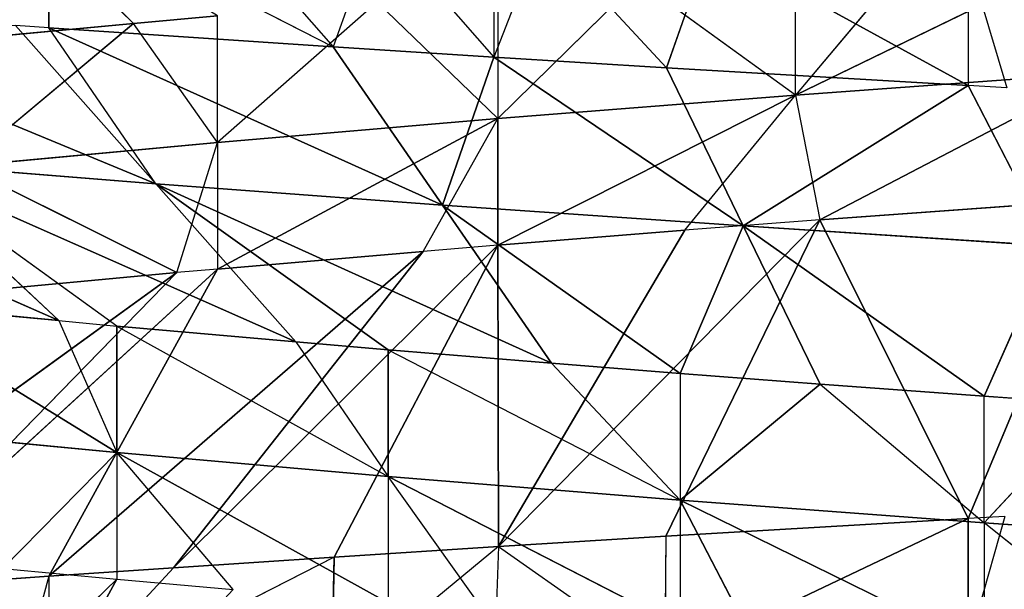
# Model space of a CAD drawing. Extents: x 186 to 416, y 0 to 124.
# Tile 225 of 256: x 244.682 to 245.364, y 117.983 to 118.376. Entities that reach past the tile are written whole.
import ezdxf

# ---------------------------------------------------------------- set-up
doc = ezdxf.new("R2010")
doc.units = 0
doc.header["$LTSCALE"] = 25.4
doc.layers.get('0').update_dxf_attribs({"color": 13, "linetype": 'CONTINUOUS'})

# ---------------------------------------------------------------- blocks, each defined once
blk = doc.blocks.new('PILLS-I-PLAFON-8266-8272_0')
at = {"color": 250}
for p, q in [((60.28687, 52.98434, 6.22864), (60.26138, 52.98001, 6.23009)), ((60.28687, 52.98434, 6.22864), (60.26139, 52.98002, 6.31759)), ((60.26138, 52.98001, 6.23009), (60.0514, 52.93088, 6.32994)), ((60.26138, 52.98001, 6.23009), (60.0514, 52.93088, 6.32994)), ((60.26138, 52.98001, 6.23009), (60.05219, 52.93111, 6.2424)), ((60.26138, 52.98001, 6.23009), (60.05219, 52.93111, 6.2424)), ((60.15863, 52.56749, 6.02365), (60.26138, 52.98001, 6.23009)), ((60.15863, 52.56749, 6.02365), (60.26138, 52.98001, 6.23009)), ((60.26138, 52.98001, 6.23009), (60.26139, 52.98002, 6.31759)), ((60.35361, 52.61132, 6.00948), (60.26138, 52.98001, 6.23009)), ((60.05219, 52.93111, 6.2424), (59.93638, 52.89325, 6.24953)), ((59.93638, 52.89325, 6.24953), (60.0514, 52.93088, 6.32994)), ((60.05219, 52.93111, 6.2424), (60.0514, 52.93088, 6.32994)), ((60.15863, 52.56749, 6.02365), (60.05219, 52.93111, 6.2424)), ((60.15863, 52.56749, 6.02365), (60.05219, 52.93111, 6.2424)), ((59.93638, 52.89325, 6.24953), (59.82078, 52.84719, 6.3444)), ((59.93638, 52.89325, 6.24953), (59.82254, 52.84795, 6.25678)), ((59.93638, 52.89325, 6.24953), (59.93306, 52.89204, 6.33724)), ((59.93594, 52.48352, 6.04108), (59.93638, 52.89325, 6.24953)), ((59.93594, 52.48352, 6.04108), (59.93638, 52.89325, 6.24953)), ((60.15863, 52.56749, 6.02365), (59.93638, 52.89325, 6.24953)), ((60.15863, 52.56749, 6.02365), (59.93638, 52.89325, 6.24953)), ((60.06532, 52.53698, 6.03078), (59.93638, 52.89325, 6.24953)), ((60.06532, 52.53698, 6.03078), (59.93638, 52.89325, 6.24953)), ((59.82254, 52.84795, 6.25678), (59.62499, 52.74839, 6.3575)), ((59.82254, 52.84795, 6.25678), (59.71138, 52.7954, 6.26411)), ((59.82254, 52.84795, 6.25678), (59.82078, 52.84719, 6.3444)), ((59.82254, 52.84795, 6.25678), (59.93594, 52.48352, 6.04108)), ((59.82254, 52.84795, 6.25678), (59.93594, 52.48352, 6.04108)), ((59.71138, 52.7954, 6.26411), (59.62499, 52.74839, 6.3575)), ((59.71138, 52.7954, 6.26411), (59.625, 52.74839, 6.27)), ((59.71138, 52.7954, 6.26411), (59.88404, 52.45814, 6.04536)), ((59.71138, 52.7954, 6.26411), (59.88404, 52.45814, 6.04536)), ((59.71138, 52.7954, 6.26411), (59.93594, 52.48352, 6.04108)), ((59.71138, 52.7954, 6.26411), (59.93594, 52.48352, 6.04108)), ((59.625, 52.74839, 6.27), (59.4998, 52.66963, 6.27884)), ((59.625, 52.74839, 6.27), (59.60099, 52.7343, 6.35916)), ((59.625, 52.74839, 6.27), (59.62499, 52.74839, 6.3575)), ((59.74186, 52.37569, 6.05757), (59.625, 52.74839, 6.27)), ((59.625, 52.74839, 6.27), (59.88404, 52.45814, 6.04536)), ((59.625, 52.74839, 6.27), (59.88404, 52.45814, 6.04536)), ((59.74186, 52.37569, 6.05757), (59.625, 52.74839, 6.27)), ((59.4998, 52.66963, 6.27884), (59.71357, 52.35681, 6.06009)), ((59.4998, 52.66963, 6.27884), (59.71357, 52.35681, 6.06009)), ((59.4998, 52.66963, 6.27884), (59.74186, 52.37569, 6.05757)), ((59.4998, 52.66963, 6.27884), (59.74186, 52.37569, 6.05757)), ((60.35361, 52.61132, 5.92198), (60.14198, 52.56251, 5.9374)), ((60.35361, 52.61132, 5.83448), (60.14198, 52.56251, 5.9374)), ((60.35361, 52.61132, 5.92198), (60.14198, 52.56251, 5.9374)), ((60.35361, 52.61132, 5.83448), (60.14198, 52.56251, 5.9374)), ((60.35361, 52.61132, 6.00948), (60.15863, 52.56749, 6.02365)), ((60.35361, 52.61132, 5.92198), (60.15863, 52.56749, 6.02365)), ((60.35361, 52.61132, 6.00948), (60.15863, 52.56749, 6.02365)), ((60.35361, 52.61132, 5.92198), (60.15863, 52.56749, 6.02365)), ((59.40064, 52.59718, 6.28615), (59.71357, 52.35681, 6.06009)), ((59.40064, 52.59718, 6.28615), (59.71357, 52.35681, 6.06009)), ((60.22044, 52.58422, 5.84405), (60.14198, 52.56251, 5.9374)), ((60.15863, 52.56749, 6.02365), (60.06532, 52.53698, 6.03078)), ((60.14198, 52.56251, 5.9374), (60.15863, 52.56749, 6.02365)), ((59.93594, 52.48352, 6.04108), (60.14198, 52.56251, 5.9374)), ((60.14198, 52.56251, 5.9374), (59.93594, 52.48352, 5.95358)), ((59.93594, 52.48352, 6.04108), (60.14198, 52.56251, 5.9374)), ((60.14198, 52.56251, 5.9374), (59.93594, 52.48352, 5.95358)), ((60.14198, 52.56251, 5.9374), (60.03276, 52.52478, 5.85833)), ((60.06532, 52.53698, 6.03078), (60.14198, 52.56251, 5.9374)), ((60.14198, 52.56251, 5.9374), (60.14198, 52.56251, 5.8499)), ((60.06532, 52.53698, 6.03078), (59.93594, 52.48352, 6.04108)), ((60.06532, 52.53698, 6.03078), (59.93594, 52.48352, 6.04108)), ((59.93594, 52.48352, 5.95358), (60.03276, 52.52478, 5.85833)), ((59.68351, 52.33575, 5.8878), (59.57301, 52.48962, 5.77843)), ((59.68351, 52.33575, 5.8878), (59.57301, 52.48962, 5.77843)), ((59.93594, 52.48352, 5.95358), (59.74186, 52.37569, 6.05757)), ((59.74186, 52.37569, 5.97007), (59.93594, 52.48352, 5.95358)), ((59.74186, 52.37569, 5.97007), (59.93594, 52.48352, 5.95358)), ((59.93594, 52.48352, 5.95358), (59.74186, 52.37569, 6.05757)), ((59.85229, 52.44143, 5.87303), (59.93594, 52.48352, 5.95358)), ((59.93594, 52.48352, 6.04108), (59.88404, 52.45814, 6.04536)), ((59.88404, 52.45814, 6.04536), (59.93594, 52.48352, 5.95358)), ((59.93594, 52.48352, 5.86608), (59.93594, 52.48352, 5.95358)), ((59.93594, 52.48352, 6.04108), (59.93594, 52.48352, 5.95358)), ((59.88404, 52.45814, 6.04536), (59.74186, 52.37569, 6.05757)), ((59.88404, 52.45814, 6.04536), (59.74186, 52.37569, 6.05757)), ((59.85229, 52.44143, 5.87303), (59.74186, 52.37569, 5.97007)), ((59.74186, 52.37569, 5.97007), (59.56555, 52.24215, 5.98637)), ((59.74186, 52.37569, 5.97007), (59.56555, 52.24215, 5.98637)), ((59.74186, 52.37569, 5.97007), (59.68351, 52.33575, 5.8878)), ((59.74186, 52.37569, 5.88257), (59.68351, 52.33575, 5.8878)), ((59.74186, 52.37569, 6.05757), (59.71357, 52.35681, 6.06009)), ((59.71357, 52.35681, 6.06009), (59.74186, 52.37569, 5.97007)), ((59.74186, 52.37569, 5.97007), (59.74186, 52.37569, 5.88257)), ((59.74186, 52.37569, 5.97007), (59.74186, 52.37569, 6.05757)), ((59.71357, 52.35681, 6.06009), (59.56555, 52.24215, 6.07387)), ((59.71357, 52.35681, 6.06009), (59.56555, 52.24215, 6.07387)), ((59.71357, 52.35681, 6.06009), (59.56555, 52.24215, 5.98637)), ((59.71357, 52.35681, 6.06009), (59.56555, 52.24215, 5.98637)), ((59.56555, 52.24215, 5.98637), (59.68351, 52.33575, 5.8878)), ((59.68351, 52.33575, 5.8878), (59.56555, 52.24215, 5.89887)), ((59.50385, 49.93409, 6.16838), (59.67204, 49.79185, 6.18448)), ((59.50385, 49.93409, 6.08088), (59.67204, 49.79185, 6.18448)), ((59.50385, 49.93409, 6.16838), (59.67204, 49.79185, 6.18448)), ((59.50385, 49.93409, 6.08088), (59.67204, 49.79185, 6.18448)), ((59.50385, 49.93409, 6.08088), (59.63186, 49.82227, 6.09326)), ((59.50385, 49.93409, 6.08088), (59.63186, 49.82227, 6.09326)), ((59.59323, 49.85349, 6.26462), (59.67204, 49.79185, 6.27198)), ((59.59323, 49.85349, 6.26462), (59.67204, 49.79185, 6.18448)), ((59.63186, 49.82227, 6.09326), (59.35001, 49.81985, 5.96955)), ((59.63186, 49.82227, 6.09326), (59.35001, 49.81985, 5.96955)), ((59.51512, 49.67307, 5.98389), (59.63186, 49.82227, 6.09326)), ((59.63186, 49.82227, 6.09326), (59.67204, 49.79185, 6.09698)), ((59.63186, 49.82227, 6.09326), (59.67204, 49.79185, 6.18448)), ((59.67204, 49.79185, 6.27198), (59.44695, 49.48707, 6.49063)), ((59.67204, 49.79185, 6.27198), (59.44695, 49.48707, 6.49063)), ((59.67204, 49.79185, 6.09698), (59.51512, 49.67307, 5.98389)), ((59.67204, 49.79185, 6.27198), (59.54837, 49.41751, 6.49796)), ((59.67204, 49.79185, 6.27198), (59.54837, 49.41751, 6.49796)), ((59.67204, 49.79185, 6.18448), (59.67204, 49.79185, 6.27198)), ((59.7527, 49.73658, 6.27921), (59.67204, 49.79185, 6.18448)), ((59.67204, 49.79185, 6.27198), (59.7527, 49.73658, 6.27921)), ((59.67204, 49.79185, 6.09698), (59.67204, 49.79185, 6.18448)), ((59.67204, 49.79185, 6.09698), (59.85996, 49.67373, 6.20095)), ((59.85996, 49.67373, 6.20095), (59.67204, 49.79185, 6.18448)), ((59.85996, 49.67373, 6.20095), (59.67204, 49.79185, 6.18448)), ((59.67204, 49.79185, 6.18448), (59.85996, 49.67373, 6.28845)), ((59.67204, 49.79185, 6.09698), (59.79595, 49.70986, 6.10799)), ((59.79595, 49.70986, 6.10799), (59.51512, 49.67307, 5.98389)), ((59.79595, 49.70986, 6.10799), (59.51512, 49.67307, 5.98389)), ((59.79595, 49.70986, 6.10799), (59.699, 49.54711, 5.99861)), ((59.79595, 49.70986, 6.10799), (59.699, 49.54711, 5.99861)), ((59.79595, 49.70986, 6.10799), (59.85996, 49.67373, 6.20095)), ((59.79595, 49.70986, 6.10799), (59.85996, 49.67373, 6.11345)), ((59.51512, 49.67307, 5.98389), (59.699, 49.54711, 5.99861)), ((59.51512, 49.67307, 5.98389), (59.699, 49.54711, 5.99861)), ((59.85996, 49.67373, 6.11345), (59.699, 49.54711, 5.99861)), ((59.85996, 49.67373, 6.11345), (59.699, 49.54711, 5.99861)), ((59.92611, 49.64039, 6.29394), (59.85996, 49.67373, 6.20095)), ((59.85996, 49.67373, 6.20095), (60.06216, 49.58345, 6.3048)), ((59.85996, 49.67373, 6.20095), (60.06216, 49.58345, 6.3048)), ((59.85996, 49.67373, 6.20095), (60.06216, 49.58345, 6.2173)), ((59.85996, 49.67373, 6.20095), (59.85996, 49.67373, 6.28845)), ((59.85996, 49.67373, 6.11345), (59.85996, 49.67373, 6.20095)), ((59.85996, 49.67373, 6.11345), (60.06216, 49.58345, 6.2173)), ((59.85996, 49.67373, 6.20095), (60.06216, 49.58345, 6.2173)), ((59.85996, 49.67373, 6.11345), (59.97309, 49.61902, 6.12275)), ((59.97309, 49.61902, 6.12275), (59.699, 49.54711, 5.99861)), ((59.97309, 49.61902, 6.12275), (59.699, 49.54711, 5.99861)), ((59.97309, 49.61902, 6.12275), (59.8975, 49.44531, 6.01338)), ((59.97309, 49.61902, 6.12275), (59.8975, 49.44531, 6.01338)), ((59.97309, 49.61902, 6.12275), (60.06216, 49.58345, 6.2173)), ((59.97309, 49.61902, 6.12275), (60.06216, 49.58345, 6.1298)), ((59.8975, 49.44531, 6.01338), (60.06216, 49.58345, 6.1298)), ((59.8975, 49.44531, 6.01338), (60.06216, 49.58345, 6.1298)), ((60.06216, 49.58345, 6.1298), (60.06216, 49.58345, 6.2173)), ((60.06216, 49.58345, 6.2173), (60.06216, 49.58345, 6.3048)), ((60.06216, 49.58345, 6.2173), (60.10931, 49.56712, 6.30844)), ((60.06216, 49.58345, 6.2173), (60.27242, 49.52306, 6.32056)), ((60.15893, 49.55171, 6.1372), (60.06216, 49.58345, 6.2173)), ((60.27242, 49.52306, 6.23306), (60.06216, 49.58345, 6.2173)), ((60.27242, 49.52306, 6.23306), (60.06216, 49.58345, 6.2173)), ((60.06216, 49.58345, 6.2173), (60.27242, 49.52306, 6.32056)), ((60.10575, 49.36988, 6.02783), (60.06216, 49.58345, 6.1298)), ((60.10575, 49.36988, 6.02783), (60.06216, 49.58345, 6.1298)), ((60.06216, 49.58345, 6.1298), (60.15893, 49.55171, 6.1372)), ((59.39838, 49.52386, 5.87451), (59.699, 49.54711, 5.99861)), ((59.39838, 49.52386, 5.87451), (59.699, 49.54711, 5.99861)), ((59.699, 49.54711, 5.99861), (59.60205, 49.38435, 5.88924)), ((59.699, 49.54711, 5.99861), (59.625, 49.37089, 5.89083)), ((59.699, 49.54711, 5.99861), (59.8975, 49.44531, 6.01338)), ((59.699, 49.54711, 5.99861), (59.8975, 49.44531, 6.01338)), ((60.15893, 49.55171, 6.1372), (60.10575, 49.36988, 6.02783)), ((60.15893, 49.55171, 6.1372), (60.10575, 49.36988, 6.02783)), ((60.15893, 49.55171, 6.1372), (60.27242, 49.52306, 6.23306)), ((60.15893, 49.55171, 6.1372), (60.27242, 49.52306, 6.14557)), ((60.10575, 49.36988, 6.02783), (60.27242, 49.52306, 6.14557)), ((60.10575, 49.36988, 6.02783), (60.27242, 49.52306, 6.14557)), ((60.27242, 49.52306, 6.23306), (60.27242, 49.52306, 6.14557)), ((60.27242, 49.52306, 6.23306), (60.48432, 49.49279, 6.24782)), ((60.39254, 49.50229, 6.32906), (60.27242, 49.52306, 6.23306)), ((60.27242, 49.52306, 6.23306), (60.27242, 49.52306, 6.32056)), ((60.27242, 49.52306, 6.23306), (60.48432, 49.49279, 6.24782)), ((60.27242, 49.52306, 6.23306), (60.34885, 49.50873, 6.15101)), ((60.31857, 49.32172, 6.04164), (60.27242, 49.52306, 6.14557)), ((60.27242, 49.52306, 6.14557), (60.34885, 49.50873, 6.15101)), ((60.31857, 49.32172, 6.04164), (60.27242, 49.52306, 6.14557)), ((59.8975, 49.44531, 6.01338), (59.625, 49.37089, 5.89083)), ((59.8975, 49.44531, 6.01338), (59.625, 49.37089, 5.89083)), ((59.82191, 49.27161, 5.904), (59.8975, 49.44531, 6.01338)), ((59.82191, 49.27161, 5.904), (59.8975, 49.44531, 6.01338)), ((59.93306, 49.22724, 5.91109), (59.8975, 49.44531, 6.01338)), ((59.93306, 49.22724, 5.91109), (59.8975, 49.44531, 6.01338)), ((60.10575, 49.36988, 6.02783), (59.8975, 49.44531, 6.01338)), ((60.10575, 49.36988, 6.02783), (59.8975, 49.44531, 6.01338)), ((59.625, 49.37089, 5.89083), (59.60205, 49.38435, 5.88924)), ((59.62499, 49.3709, 5.80333), (59.625, 49.37089, 5.89083)), ((59.62499, 49.3709, 5.80333), (59.82191, 49.27161, 5.904)), ((59.82191, 49.27161, 5.904), (59.625, 49.37089, 5.89083)), ((59.82191, 49.27161, 5.904), (59.625, 49.37089, 5.89083)), ((59.93306, 49.22724, 5.91109), (60.10575, 49.36988, 6.02783)), ((59.93306, 49.22724, 5.91109), (60.10575, 49.36988, 6.02783)), ((60.10575, 49.36988, 6.02783), (60.05257, 49.18806, 5.91845)), ((60.10575, 49.36988, 6.02783), (60.05257, 49.18806, 5.91845)), ((60.10575, 49.36988, 6.02783), (60.31857, 49.32172, 6.04164)), ((60.10575, 49.36988, 6.02783), (60.31857, 49.32172, 6.04164)), ((60.10575, 49.36988, 6.02783), (60.26138, 49.13927, 5.93073)), ((60.10575, 49.36988, 6.02783), (60.26138, 49.13927, 5.93073)), ((60.31857, 49.32172, 6.04164), (60.26138, 49.13927, 5.93073)), ((59.74025, 49.3094, 5.81114), (59.82191, 49.27161, 5.904)), ((59.85218, 49.25873, 5.81846), (59.82191, 49.27161, 5.904)), ((59.93306, 49.22724, 5.91109), (59.82191, 49.27161, 5.904)), ((59.85218, 49.25873, 5.81846), (59.93306, 49.22724, 5.91109)), ((59.93306, 49.22724, 5.82359), (59.93306, 49.22724, 5.91109)), ((59.96661, 49.21537, 5.82568), (59.93306, 49.22724, 5.91109)), ((60.05257, 49.18806, 5.91845), (59.93306, 49.22724, 5.91109)), ((59.96661, 49.21537, 5.82568), (60.05257, 49.18806, 5.91845)), ((60.08282, 49.17947, 5.83278), (60.05257, 49.18806, 5.91845)), ((60.26138, 49.13927, 5.93073), (60.05257, 49.18806, 5.91845)), ((60.26138, 49.13927, 5.93073), (60.05257, 49.18806, 5.91845)), ((60.08282, 49.17947, 5.83278), (60.26138, 49.13927, 5.93073)), ((60.08282, 49.17947, 5.83278), (60.26138, 49.13927, 5.93073)), ((60.28829, 49.13472, 5.93226), (60.26138, 49.13927, 5.93073)), ((60.26139, 49.13927, 5.84323), (60.26138, 49.13927, 5.93073)), ((60.26139, 49.13927, 5.84323), (60.28829, 49.13472, 5.93226))]:
    blk.add_line(p, q, dxfattribs=at)
mesh = blk.add_polyface(dxfattribs=at)
corners = [(60.0514, 52.93088, 6.32994), (60.26139, 52.98002, 6.31759), (60.26138, 52.98001, 6.23009)]
mesh.append_faces([[corners[k] for k in face] for face in [(0, 1, 2)]], dxfattribs={"color": 250})
mesh = blk.add_polyface(dxfattribs=at)
corners = [(60.0514, 52.93088, 6.32994), (60.26138, 52.98001, 6.23009), (60.05219, 52.93111, 6.2424)]
mesh.append_faces([[corners[k] for k in face] for face in [(0, 1, 2)]], dxfattribs={"color": 250})
mesh = blk.add_polyface(dxfattribs=at)
corners = [(60.26138, 52.98001, 6.23009), (60.15863, 52.56749, 6.02365), (60.05219, 52.93111, 6.2424)]
mesh.append_faces([[corners[k] for k in face] for face in [(0, 1, 2)]], dxfattribs={"color": 250})
mesh = blk.add_polyface(dxfattribs=at)
corners = [(60.35361, 52.61132, 6.00948), (60.15863, 52.56749, 6.02365), (60.26138, 52.98001, 6.23009)]
mesh.append_faces([[corners[k] for k in face] for face in [(0, 1, 2)]], dxfattribs={"color": 250})
mesh = blk.add_polyface(dxfattribs=at)
corners = [(60.15863, 52.56749, 6.02365), (59.93638, 52.89325, 6.24953), (60.05219, 52.93111, 6.2424)]
mesh.append_faces([[corners[k] for k in face] for face in [(0, 1, 2)]], dxfattribs={"color": 250})
mesh = blk.add_polyface(dxfattribs=at)
corners = [(59.93638, 52.89325, 6.24953), (59.93594, 52.48352, 6.04108), (59.82254, 52.84795, 6.25678)]
mesh.append_faces([[corners[k] for k in face] for face in [(0, 1, 2)]], dxfattribs={"color": 250})
mesh = blk.add_polyface(dxfattribs=at)
corners = [(60.06532, 52.53698, 6.03078), (59.93594, 52.48352, 6.04108), (59.93638, 52.89325, 6.24953)]
mesh.append_faces([[corners[k] for k in face] for face in [(0, 1, 2)]], dxfattribs={"color": 250})
mesh = blk.add_polyface(dxfattribs=at)
corners = [(60.15863, 52.56749, 6.02365), (60.06532, 52.53698, 6.03078), (59.93638, 52.89325, 6.24953)]
mesh.append_faces([[corners[k] for k in face] for face in [(0, 1, 2)]], dxfattribs={"color": 250})
mesh = blk.add_polyface(dxfattribs=at)
corners = [(59.62499, 52.74839, 6.3575), (59.82078, 52.84719, 6.3444), (59.82254, 52.84795, 6.25678)]
mesh.append_faces([[corners[k] for k in face] for face in [(0, 1, 2)]], dxfattribs={"color": 250})
mesh = blk.add_polyface(dxfattribs=at)
corners = [(59.93594, 52.48352, 6.04108), (59.71138, 52.7954, 6.26411), (59.82254, 52.84795, 6.25678)]
mesh.append_faces([[corners[k] for k in face] for face in [(0, 1, 2)]], dxfattribs={"color": 250})
mesh = blk.add_polyface(dxfattribs=at)
corners = [(59.88404, 52.45814, 6.04536), (59.625, 52.74839, 6.27), (59.71138, 52.7954, 6.26411)]
mesh.append_faces([[corners[k] for k in face] for face in [(0, 1, 2)]], dxfattribs={"color": 250})
mesh = blk.add_polyface(dxfattribs=at)
corners = [(59.93594, 52.48352, 6.04108), (59.88404, 52.45814, 6.04536), (59.71138, 52.7954, 6.26411)]
mesh.append_faces([[corners[k] for k in face] for face in [(0, 1, 2)]], dxfattribs={"color": 250})
mesh = blk.add_polyface(dxfattribs=at)
corners = [(59.74186, 52.37569, 6.05757), (59.4998, 52.66963, 6.27884), (59.625, 52.74839, 6.27)]
mesh.append_faces([[corners[k] for k in face] for face in [(0, 1, 2)]], dxfattribs={"color": 250})
mesh = blk.add_polyface(dxfattribs=at)
corners = [(59.88404, 52.45814, 6.04536), (59.74186, 52.37569, 6.05757), (59.625, 52.74839, 6.27)]
mesh.append_faces([[corners[k] for k in face] for face in [(0, 1, 2)]], dxfattribs={"color": 250})
mesh = blk.add_polyface(dxfattribs=at)
corners = [(59.71357, 52.35681, 6.06009), (59.40064, 52.59718, 6.28615), (59.4998, 52.66963, 6.27884)]
mesh.append_faces([[corners[k] for k in face] for face in [(0, 1, 2)]], dxfattribs={"color": 250})
mesh = blk.add_polyface(dxfattribs=at)
corners = [(59.74186, 52.37569, 6.05757), (59.71357, 52.35681, 6.06009), (59.4998, 52.66963, 6.27884)]
mesh.append_faces([[corners[k] for k in face] for face in [(0, 1, 2)]], dxfattribs={"color": 250})
mesh = blk.add_polyface(dxfattribs=at)
corners = [(60.15863, 52.56749, 6.02365), (60.35361, 52.61132, 5.92198), (60.14198, 52.56251, 5.9374)]
mesh.append_faces([[corners[k] for k in face] for face in [(0, 1, 2)]], dxfattribs={"color": 250})
mesh = blk.add_polyface(dxfattribs=at)
corners = [(60.14198, 52.56251, 5.9374), (60.35361, 52.61132, 5.92198), (60.35361, 52.61132, 5.83448)]
mesh.append_faces([[corners[k] for k in face] for face in [(0, 1, 2)]], dxfattribs={"color": 250})
mesh = blk.add_polyface(dxfattribs=at)
corners = [(60.14198, 52.56251, 5.9374), (60.35361, 52.61132, 5.83448), (60.22044, 52.58422, 5.84405)]
mesh.append_faces([[corners[k] for k in face] for face in [(0, 1, 2)]], dxfattribs={"color": 250})
mesh = blk.add_polyface(dxfattribs=at)
corners = [(60.15863, 52.56749, 6.02365), (60.35361, 52.61132, 6.00948), (60.35361, 52.61132, 5.92198)]
mesh.append_faces([[corners[k] for k in face] for face in [(0, 1, 2)]], dxfattribs={"color": 250})
mesh = blk.add_polyface(dxfattribs=at)
corners = [(59.71357, 52.35681, 6.06009), (59.56555, 52.24215, 6.07387), (59.40064, 52.59718, 6.28615)]
mesh.append_faces([[corners[k] for k in face] for face in [(0, 1, 2)]], dxfattribs={"color": 250})
mesh = blk.add_polyface(dxfattribs=at)
corners = [(59.93594, 52.48352, 6.04108), (60.14198, 52.56251, 5.9374), (59.93594, 52.48352, 5.95358)]
mesh.append_faces([[corners[k] for k in face] for face in [(0, 1, 2)]], dxfattribs={"color": 250})
mesh = blk.add_polyface(dxfattribs=at)
corners = [(59.93594, 52.48352, 6.04108), (60.06532, 52.53698, 6.03078), (60.14198, 52.56251, 5.9374)]
mesh.append_faces([[corners[k] for k in face] for face in [(0, 1, 2)]], dxfattribs={"color": 250})
mesh = blk.add_polyface(dxfattribs=at)
corners = [(59.93594, 52.48352, 5.95358), (60.14198, 52.56251, 5.9374), (60.03276, 52.52478, 5.85833)]
mesh.append_faces([[corners[k] for k in face] for face in [(0, 1, 2)]], dxfattribs={"color": 250})
mesh = blk.add_polyface(dxfattribs=at)
corners = [(59.68351, 52.33575, 5.8878), (59.57301, 52.48962, 5.77843), (59.56555, 52.24215, 5.89887)]
mesh.append_faces([[corners[k] for k in face] for face in [(0, 1, 2)]], dxfattribs={"color": 250})
mesh = blk.add_polyface(dxfattribs=at)
corners = [(59.74186, 52.37569, 5.88257), (59.57301, 52.48962, 5.77843), (59.68351, 52.33575, 5.8878)]
mesh.append_faces([[corners[k] for k in face] for face in [(0, 1, 2)]], dxfattribs={"color": 250})
mesh = blk.add_polyface(dxfattribs=at)
corners = [(59.74186, 52.37569, 6.05757), (59.88404, 52.45814, 6.04536), (59.93594, 52.48352, 5.95358)]
mesh.append_faces([[corners[k] for k in face] for face in [(0, 1, 2)]], dxfattribs={"color": 250})
mesh = blk.add_polyface(dxfattribs=at)
corners = [(59.74186, 52.37569, 5.97007), (59.93594, 52.48352, 5.95358), (59.85229, 52.44143, 5.87303)]
mesh.append_faces([[corners[k] for k in face] for face in [(0, 1, 2)]], dxfattribs={"color": 250})
mesh = blk.add_polyface(dxfattribs=at)
corners = [(59.74186, 52.37569, 6.05757), (59.93594, 52.48352, 5.95358), (59.74186, 52.37569, 5.97007)]
mesh.append_faces([[corners[k] for k in face] for face in [(0, 1, 2)]], dxfattribs={"color": 250})
mesh = blk.add_polyface(dxfattribs=at)
corners = [(59.71357, 52.35681, 6.06009), (59.74186, 52.37569, 5.97007), (59.56555, 52.24215, 5.98637)]
mesh.append_faces([[corners[k] for k in face] for face in [(0, 1, 2)]], dxfattribs={"color": 250})
mesh = blk.add_polyface(dxfattribs=at)
corners = [(59.56555, 52.24215, 5.98637), (59.74186, 52.37569, 5.97007), (59.68351, 52.33575, 5.8878)]
mesh.append_faces([[corners[k] for k in face] for face in [(0, 1, 2)]], dxfattribs={"color": 250})
mesh = blk.add_polyface(dxfattribs=at)
corners = [(59.56555, 52.24215, 6.07387), (59.71357, 52.35681, 6.06009), (59.56555, 52.24215, 5.98637)]
mesh.append_faces([[corners[k] for k in face] for face in [(0, 1, 2)]], dxfattribs={"color": 250})
mesh = blk.add_polyface(dxfattribs=at)
corners = [(59.63186, 49.82227, 6.09326), (59.50385, 49.93409, 6.08088), (59.35001, 49.81985, 5.96955)]
mesh.append_faces([[corners[k] for k in face] for face in [(0, 1, 2)]], dxfattribs={"color": 250})
mesh = blk.add_polyface(dxfattribs=at)
corners = [(59.59323, 49.85349, 6.26462), (59.50385, 49.93409, 6.16838), (59.67204, 49.79185, 6.18448)]
mesh.append_faces([[corners[k] for k in face] for face in [(0, 1, 2)]], dxfattribs={"color": 250})
mesh = blk.add_polyface(dxfattribs=at)
corners = [(59.67204, 49.79185, 6.18448), (59.50385, 49.93409, 6.16838), (59.50385, 49.93409, 6.08088)]
mesh.append_faces([[corners[k] for k in face] for face in [(0, 1, 2)]], dxfattribs={"color": 250})
mesh = blk.add_polyface(dxfattribs=at)
corners = [(59.67204, 49.79185, 6.18448), (59.50385, 49.93409, 6.08088), (59.63186, 49.82227, 6.09326)]
mesh.append_faces([[corners[k] for k in face] for face in [(0, 1, 2)]], dxfattribs={"color": 250})
mesh = blk.add_polyface(dxfattribs=at)
corners = [(59.67204, 49.79185, 6.27198), (59.44695, 49.48707, 6.49063), (59.59323, 49.85349, 6.26462)]
mesh.append_faces([[corners[k] for k in face] for face in [(0, 1, 2)]], dxfattribs={"color": 250})
mesh = blk.add_polyface(dxfattribs=at)
corners = [(59.63186, 49.82227, 6.09326), (59.35001, 49.81985, 5.96955), (59.51512, 49.67307, 5.98389)]
mesh.append_faces([[corners[k] for k in face] for face in [(0, 1, 2)]], dxfattribs={"color": 250})
mesh = blk.add_polyface(dxfattribs=at)
corners = [(59.67204, 49.79185, 6.27198), (59.54837, 49.41751, 6.49796), (59.44695, 49.48707, 6.49063)]
mesh.append_faces([[corners[k] for k in face] for face in [(0, 1, 2)]], dxfattribs={"color": 250})
mesh = blk.add_polyface(dxfattribs=at)
corners = [(59.79595, 49.70986, 6.10799), (59.67204, 49.79185, 6.09698), (59.51512, 49.67307, 5.98389)]
mesh.append_faces([[corners[k] for k in face] for face in [(0, 1, 2)]], dxfattribs={"color": 250})
mesh = blk.add_polyface(dxfattribs=at)
corners = [(59.7527, 49.73658, 6.27921), (59.54837, 49.41751, 6.49796), (59.67204, 49.79185, 6.27198)]
mesh.append_faces([[corners[k] for k in face] for face in [(0, 1, 2)]], dxfattribs={"color": 250})
mesh = blk.add_polyface(dxfattribs=at)
corners = [(59.85996, 49.67373, 6.20095), (59.67204, 49.79185, 6.18448), (59.67204, 49.79185, 6.09698)]
mesh.append_faces([[corners[k] for k in face] for face in [(0, 1, 2)]], dxfattribs={"color": 250})
mesh = blk.add_polyface(dxfattribs=at)
corners = [(59.85996, 49.67373, 6.28845), (59.67204, 49.79185, 6.18448), (59.85996, 49.67373, 6.20095)]
mesh.append_faces([[corners[k] for k in face] for face in [(0, 1, 2)]], dxfattribs={"color": 250})
mesh = blk.add_polyface(dxfattribs=at)
corners = [(59.79595, 49.70986, 6.10799), (59.51512, 49.67307, 5.98389), (59.699, 49.54711, 5.99861)]
mesh.append_faces([[corners[k] for k in face] for face in [(0, 1, 2)]], dxfattribs={"color": 250})
mesh = blk.add_polyface(dxfattribs=at)
corners = [(59.85996, 49.67373, 6.11345), (59.79595, 49.70986, 6.10799), (59.699, 49.54711, 5.99861)]
mesh.append_faces([[corners[k] for k in face] for face in [(0, 1, 2)]], dxfattribs={"color": 250})
mesh = blk.add_polyface(dxfattribs=at)
corners = [(59.699, 49.54711, 5.99861), (59.51512, 49.67307, 5.98389), (59.39838, 49.52386, 5.87451)]
mesh.append_faces([[corners[k] for k in face] for face in [(0, 1, 2)]], dxfattribs={"color": 250})
mesh = blk.add_polyface(dxfattribs=at)
corners = [(59.97309, 49.61902, 6.12275), (59.85996, 49.67373, 6.11345), (59.699, 49.54711, 5.99861)]
mesh.append_faces([[corners[k] for k in face] for face in [(0, 1, 2)]], dxfattribs={"color": 250})
mesh = blk.add_polyface(dxfattribs=at)
corners = [(60.06216, 49.58345, 6.3048), (59.92611, 49.64039, 6.29394), (59.85996, 49.67373, 6.20095)]
mesh.append_faces([[corners[k] for k in face] for face in [(0, 1, 2)]], dxfattribs={"color": 250})
mesh = blk.add_polyface(dxfattribs=at)
corners = [(60.06216, 49.58345, 6.3048), (59.85996, 49.67373, 6.20095), (60.06216, 49.58345, 6.2173)]
mesh.append_faces([[corners[k] for k in face] for face in [(0, 1, 2)]], dxfattribs={"color": 250})
mesh = blk.add_polyface(dxfattribs=at)
corners = [(60.06216, 49.58345, 6.2173), (59.85996, 49.67373, 6.20095), (59.85996, 49.67373, 6.11345)]
mesh.append_faces([[corners[k] for k in face] for face in [(0, 1, 2)]], dxfattribs={"color": 250})
mesh = blk.add_polyface(dxfattribs=at)
corners = [(59.97309, 49.61902, 6.12275), (59.699, 49.54711, 5.99861), (59.8975, 49.44531, 6.01338)]
mesh.append_faces([[corners[k] for k in face] for face in [(0, 1, 2)]], dxfattribs={"color": 250})
mesh = blk.add_polyface(dxfattribs=at)
corners = [(60.06216, 49.58345, 6.1298), (59.97309, 49.61902, 6.12275), (59.8975, 49.44531, 6.01338)]
mesh.append_faces([[corners[k] for k in face] for face in [(0, 1, 2)]], dxfattribs={"color": 250})
mesh = blk.add_polyface(dxfattribs=at)
corners = [(60.10575, 49.36988, 6.02783), (60.06216, 49.58345, 6.1298), (59.8975, 49.44531, 6.01338)]
mesh.append_faces([[corners[k] for k in face] for face in [(0, 1, 2)]], dxfattribs={"color": 250})
mesh = blk.add_polyface(dxfattribs=at)
corners = [(60.27242, 49.52306, 6.32056), (60.10931, 49.56712, 6.30844), (60.06216, 49.58345, 6.2173)]
mesh.append_faces([[corners[k] for k in face] for face in [(0, 1, 2)]], dxfattribs={"color": 250})
mesh = blk.add_polyface(dxfattribs=at)
corners = [(60.27242, 49.52306, 6.23306), (60.06216, 49.58345, 6.2173), (60.15893, 49.55171, 6.1372)]
mesh.append_faces([[corners[k] for k in face] for face in [(0, 1, 2)]], dxfattribs={"color": 250})
mesh = blk.add_polyface(dxfattribs=at)
corners = [(60.27242, 49.52306, 6.32056), (60.06216, 49.58345, 6.2173), (60.27242, 49.52306, 6.23306)]
mesh.append_faces([[corners[k] for k in face] for face in [(0, 1, 2)]], dxfattribs={"color": 250})
mesh = blk.add_polyface(dxfattribs=at)
corners = [(60.15893, 49.55171, 6.1372), (60.06216, 49.58345, 6.1298), (60.10575, 49.36988, 6.02783)]
mesh.append_faces([[corners[k] for k in face] for face in [(0, 1, 2)]], dxfattribs={"color": 250})
mesh = blk.add_polyface(dxfattribs=at)
corners = [(59.699, 49.54711, 5.99861), (59.39838, 49.52386, 5.87451), (59.60205, 49.38435, 5.88924)]
mesh.append_faces([[corners[k] for k in face] for face in [(0, 1, 2)]], dxfattribs={"color": 250})
mesh = blk.add_polyface(dxfattribs=at)
corners = [(59.8975, 49.44531, 6.01338), (59.699, 49.54711, 5.99861), (59.625, 49.37089, 5.89083)]
mesh.append_faces([[corners[k] for k in face] for face in [(0, 1, 2)]], dxfattribs={"color": 250})
mesh = blk.add_polyface(dxfattribs=at)
corners = [(60.27242, 49.52306, 6.14557), (60.15893, 49.55171, 6.1372), (60.10575, 49.36988, 6.02783)]
mesh.append_faces([[corners[k] for k in face] for face in [(0, 1, 2)]], dxfattribs={"color": 250})
mesh = blk.add_polyface(dxfattribs=at)
corners = [(60.31857, 49.32172, 6.04164), (60.27242, 49.52306, 6.14557), (60.10575, 49.36988, 6.02783)]
mesh.append_faces([[corners[k] for k in face] for face in [(0, 1, 2)]], dxfattribs={"color": 250})
mesh = blk.add_polyface(dxfattribs=at)
corners = [(60.39254, 49.50229, 6.32906), (60.27242, 49.52306, 6.23306), (60.48432, 49.49279, 6.24782)]
mesh.append_faces([[corners[k] for k in face] for face in [(0, 1, 2)]], dxfattribs={"color": 250})
mesh = blk.add_polyface(dxfattribs=at)
corners = [(60.48432, 49.49279, 6.24782), (60.27242, 49.52306, 6.23306), (60.34885, 49.50873, 6.15101)]
mesh.append_faces([[corners[k] for k in face] for face in [(0, 1, 2)]], dxfattribs={"color": 250})
mesh = blk.add_polyface(dxfattribs=at)
corners = [(60.34885, 49.50873, 6.15101), (60.27242, 49.52306, 6.14557), (60.31857, 49.32172, 6.04164)]
mesh.append_faces([[corners[k] for k in face] for face in [(0, 1, 2)]], dxfattribs={"color": 250})
mesh = blk.add_polyface(dxfattribs=at)
corners = [(59.8975, 49.44531, 6.01338), (59.625, 49.37089, 5.89083), (59.82191, 49.27161, 5.904)]
mesh.append_faces([[corners[k] for k in face] for face in [(0, 1, 2)]], dxfattribs={"color": 250})
mesh = blk.add_polyface(dxfattribs=at)
corners = [(59.93306, 49.22724, 5.91109), (59.8975, 49.44531, 6.01338), (59.82191, 49.27161, 5.904)]
mesh.append_faces([[corners[k] for k in face] for face in [(0, 1, 2)]], dxfattribs={"color": 250})
mesh = blk.add_polyface(dxfattribs=at)
corners = [(60.10575, 49.36988, 6.02783), (59.8975, 49.44531, 6.01338), (59.93306, 49.22724, 5.91109)]
mesh.append_faces([[corners[k] for k in face] for face in [(0, 1, 2)]], dxfattribs={"color": 250})
mesh = blk.add_polyface(dxfattribs=at)
corners = [(59.82191, 49.27161, 5.904), (59.625, 49.37089, 5.89083), (59.62499, 49.3709, 5.80333)]
mesh.append_faces([[corners[k] for k in face] for face in [(0, 1, 2)]], dxfattribs={"color": 250})
mesh = blk.add_polyface(dxfattribs=at)
corners = [(60.10575, 49.36988, 6.02783), (59.93306, 49.22724, 5.91109), (60.05257, 49.18806, 5.91845)]
mesh.append_faces([[corners[k] for k in face] for face in [(0, 1, 2)]], dxfattribs={"color": 250})
mesh = blk.add_polyface(dxfattribs=at)
corners = [(60.26138, 49.13927, 5.93073), (60.10575, 49.36988, 6.02783), (60.05257, 49.18806, 5.91845)]
mesh.append_faces([[corners[k] for k in face] for face in [(0, 1, 2)]], dxfattribs={"color": 250})
mesh = blk.add_polyface(dxfattribs=at)
corners = [(60.31857, 49.32172, 6.04164), (60.10575, 49.36988, 6.02783), (60.26138, 49.13927, 5.93073)]
mesh.append_faces([[corners[k] for k in face] for face in [(0, 1, 2)]], dxfattribs={"color": 250})
mesh = blk.add_polyface(dxfattribs=at)
corners = [(60.26138, 49.13927, 5.93073), (60.05257, 49.18806, 5.91845), (60.08282, 49.17947, 5.83278)]
mesh.append_faces([[corners[k] for k in face] for face in [(0, 1, 2)]], dxfattribs={"color": 250})
mesh = blk.add_polyface(dxfattribs=at)
corners = [(60.26138, 49.13927, 5.93073), (60.08282, 49.17947, 5.83278), (60.26139, 49.13927, 5.84323)]
mesh.append_faces([[corners[k] for k in face] for face in [(0, 1, 2)]], dxfattribs={"color": 250})
mesh = blk.add_polyface(dxfattribs=at)
corners = [(77.6, 30.05964, 90.26167), (43.6, 30.05964, 0.26166), (43.6, 30.05964, 90.26167)]
mesh.append_faces([[corners[k] for k in face] for face in [(0, 1, 2)]], dxfattribs={"color": 250})
mesh = blk.add_polyface(dxfattribs=at)
corners = [(77.6, 30.05964, 90.26167), (77.6, 30.05964, 0.26166), (43.6, 30.05964, 0.26166)]
mesh.append_faces([[corners[k] for k in face] for face in [(0, 1, 2)]], dxfattribs={"color": 250})
mesh = blk.add_polyface(dxfattribs=at)
corners = [(40.6, 27.05964, 90.26167), (80.6, 27.05964, 0.26166), (80.6, 27.05964, 90.26167)]
mesh.append_faces([[corners[k] for k in face] for face in [(0, 1, 2)]], dxfattribs={"color": 250})
mesh = blk.add_polyface(dxfattribs=at)
corners = [(40.6, 27.05964, 90.26167), (40.6, 27.05964, 0.26166), (80.6, 27.05964, 0.26166)]
mesh.append_faces([[corners[k] for k in face] for face in [(0, 1, 2)]], dxfattribs={"color": 250})

msp = doc.modelspace()

# ---------------------------------------------------------------- block references
at = {"color": 0, "extrusion": (0, -1, -3.88578e-16)}
msp.add_blockref('PILLS-I-PLAFON-8266-8272_0', (185.07765, 1965.15091, -124.26167), dxfattribs=at)

doc.saveas('drawing.dxf')
